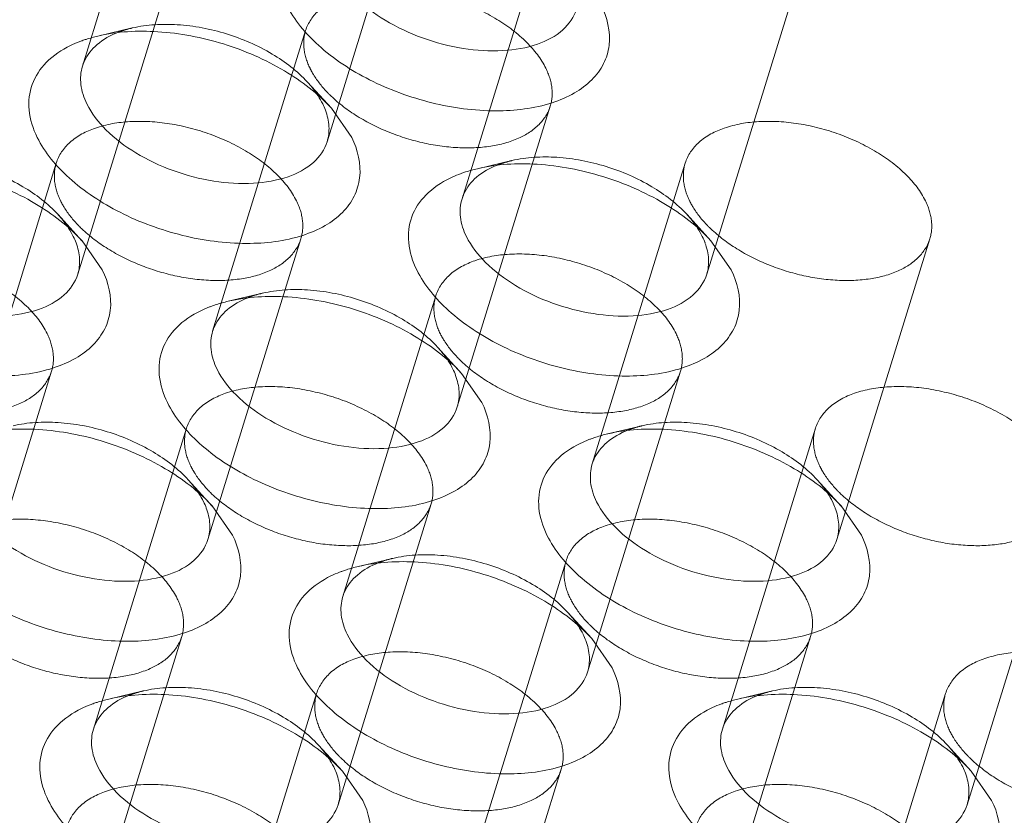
# Model space of a CAD drawing. Header units: millimetres. Extents: x 4497 to 13960, y 12291 to 16372.
# Tile 107 of 217: x 4906 to 4918, y 15311 to 15320. Entities that reach past the tile are written whole.
import ezdxf

# ---------------------------------------------------------------- set-up
doc = ezdxf.new("R2010")
doc.units = ezdxf.units.MM
doc.header["$LTSCALE"] = 0.8
doc.linetypes.add('HIDDEN', pattern=[9.525, 6.35, -3.175])
doc.layers.get('0').update_dxf_attribs({"linetype": 'CONTINUOUS', "lineweight": 0})
doc.layers.add('3', color=5, linetype='HIDDEN', lineweight=0)

msp = doc.modelspace()

# ---------------------------------------------------------------- linework, layer by layer
at = {"lineweight": 15}
for p, q in [((4910.096, 15319.227), (4910.334, 15318.885)), ((4907.175, 15317.673), (4907.412, 15317.331)), ((4914.543, 15317.673), (4914.781, 15317.331)), ((4911.621, 15316.119), (4911.859, 15315.777)), ((4908.7, 15314.565), (4908.938, 15314.223)), ((4916.068, 15314.565), (4916.306, 15314.223)), ((4913.147, 15313.01), (4913.384, 15312.669)), ((4910.225, 15311.456), (4910.463, 15311.115)), ((4917.593, 15311.456), (4917.831, 15311.115))]:
    msp.add_line(p, q, dxfattribs=at)
for centre, radius, start, end in [((4907.651, 15319.574), 0.493, 155.6291, 162.8691), ((4909.268, 15318.92), 0.81, 20.4993, 26.1968), ((4912.098, 15318.02), 0.493, 155.6291, 162.8691), ((4906.346, 15317.366), 0.81, 20.4993, 26.1968), ((4913.715, 15317.366), 0.81, 20.4993, 26.1968), ((4909.176, 15316.466), 0.493, 155.6291, 162.8691), ((4910.793, 15315.812), 0.81, 20.4993, 26.1968), ((4913.623, 15314.912), 0.493, 155.6291, 162.8691), ((4907.872, 15314.258), 0.81, 20.4993, 26.1968), ((4915.24, 15314.258), 0.81, 20.4993, 26.1968), ((4910.701, 15313.358), 0.493, 155.6291, 162.8691), ((4912.319, 15312.703), 0.81, 20.4993, 26.1968), ((4907.78, 15311.804), 0.493, 155.6291, 162.8691), ((4915.148, 15311.804), 0.493, 155.6291, 162.8691), ((4909.397, 15311.149), 0.81, 20.4993, 26.1968), ((4916.765, 15311.149), 0.81, 20.4993, 26.1968)]:
    msp.add_arc(centre, radius, start, end, dxfattribs=at)
for points, knots in [([(4912.968, 15320.388), (4912.939, 15320.296), (4912.811, 15320.113), (4912.493, 15319.951), (4912.088, 15319.884), (4911.629, 15319.913), (4911.161, 15320.035), (4910.73, 15320.237), (4910.38, 15320.499), (4910.208, 15320.718), (4910.153, 15320.831)], [0, 0, 0, 0, 0.087919, 0.191483, 0.315807, 0.456957, 0.606104, 0.752524, 0.886126, 1, 1, 1, 1]), ([(4913.256, 15320.439), (4913.327, 15320.294), (4913.388, 15320.047), (4913.295, 15319.74), (4913.151, 15319.546), (4912.94, 15319.391), (4912.567, 15319.233), (4911.991, 15319.166), (4911.259, 15319.265), (4910.547, 15319.527), (4909.954, 15319.912), (4909.66, 15320.258), (4909.571, 15320.439)], [0, 0, 0, 0, 0.096766, 0.141571, 0.18803, 0.239006, 0.296129, 0.428924, 0.580085, 0.735392, 0.87928, 1, 1, 1, 1]), ([(4907.178, 15320.018), (4907.192, 15320.024), (4907.253, 15320.044), (4907.314, 15320.061), (4907.361, 15320.072)], [0, 0, 0, 0, 0.243879, 1, 1, 1, 1]), ([(4907.202, 15319.778), (4907.235, 15319.852), (4907.35, 15319.994), (4907.507, 15320.08), (4907.594, 15320.114)], [0, 0, 0, 0, 0.464886, 1, 1, 1, 1]), ([(4907.361, 15320.072), (4907.589, 15320.126), (4908.091, 15320.151), (4908.839, 15320.007), (4909.537, 15319.704), (4909.938, 15319.4), (4910.096, 15319.227)], [0, 0, 0, 0, 0.236672, 0.49996, 0.763225, 1, 1, 1, 1]), ([(4906.65, 15318.885), (4906.601, 15318.986), (4906.533, 15319.192), (4906.568, 15319.516), (4906.751, 15319.788), (4906.936, 15319.91), (4907.04, 15319.961)], [0, 0, 0, 0, 0.260072, 0.494273, 0.731806, 1, 1, 1, 1]), ([(4907.04, 15319.961), (4907.073, 15319.977), (4907.119, 15319.997), (4907.166, 15320.014), (4907.178, 15320.018)], [0, 0, 0, 0, 0.744437, 1, 1, 1, 1]), ([(4907.231, 15319.277), (4907.196, 15319.348), (4907.147, 15319.495), (4907.159, 15319.651), (4907.18, 15319.719)], [0, 0, 0, 0, 0.52606, 1, 1, 1, 1]), ([(4910.046, 15318.834), (4910.018, 15318.742), (4909.889, 15318.559), (4909.572, 15318.397), (4909.166, 15318.33), (4908.707, 15318.359), (4908.239, 15318.481), (4907.808, 15318.683), (4907.459, 15318.945), (4907.287, 15319.164), (4907.231, 15319.277)], [0, 0, 0, 0, 0.087919, 0.191483, 0.315807, 0.456957, 0.606104, 0.752524, 0.886126, 1, 1, 1, 1]), ([(4910.026, 15319.203), (4910.049, 15319.142), (4910.078, 15319.019), (4910.064, 15318.892), (4910.046, 15318.834)], [0, 0, 0, 0, 0.519195, 1, 1, 1, 1]), ([(4910.334, 15318.885), (4910.405, 15318.74), (4910.466, 15318.493), (4910.373, 15318.186), (4910.229, 15317.992), (4910.019, 15317.837), (4909.646, 15317.679), (4909.07, 15317.612), (4908.337, 15317.711), (4907.625, 15317.973), (4907.033, 15318.358), (4906.739, 15318.704), (4906.65, 15318.885)], [0, 0, 0, 0, 0.096766, 0.141571, 0.18803, 0.239006, 0.296129, 0.428924, 0.580085, 0.735392, 0.87928, 1, 1, 1, 1]), ([(4904.439, 15318.518), (4904.667, 15318.572), (4905.17, 15318.597), (4905.917, 15318.453), (4906.615, 15318.15), (4907.016, 15317.846), (4907.175, 15317.673)], [0, 0, 0, 0, 0.236672, 0.49996, 0.763225, 1, 1, 1, 1]), ([(4911.649, 15318.224), (4911.682, 15318.298), (4911.796, 15318.44), (4911.954, 15318.526), (4912.041, 15318.56)], [0, 0, 0, 0, 0.464886, 1, 1, 1, 1]), ([(4911.807, 15318.518), (4912.035, 15318.572), (4912.538, 15318.597), (4913.285, 15318.453), (4913.984, 15318.15), (4914.385, 15317.846), (4914.543, 15317.673)], [0, 0, 0, 0, 0.236672, 0.49996, 0.763225, 1, 1, 1, 1]), ([(4911.487, 15318.407), (4911.52, 15318.423), (4911.566, 15318.443), (4911.613, 15318.46), (4911.625, 15318.464)], [0, 0, 0, 0, 0.744437, 1, 1, 1, 1]), ([(4911.625, 15318.464), (4911.639, 15318.47), (4911.699, 15318.49), (4911.761, 15318.507), (4911.807, 15318.518)], [0, 0, 0, 0, 0.243879, 1, 1, 1, 1]), ([(4911.097, 15317.331), (4911.048, 15317.432), (4910.98, 15317.638), (4911.015, 15317.962), (4911.198, 15318.234), (4911.383, 15318.356), (4911.487, 15318.407)], [0, 0, 0, 0, 0.260072, 0.494273, 0.731806, 1, 1, 1, 1]), ([(4911.678, 15317.723), (4911.643, 15317.794), (4911.594, 15317.941), (4911.605, 15318.097), (4911.627, 15318.165)], [0, 0, 0, 0, 0.52606, 1, 1, 1, 1]), ([(4907.125, 15317.28), (4907.096, 15317.188), (4906.968, 15317.005), (4906.65, 15316.843), (4906.245, 15316.776), (4905.786, 15316.805), (4905.317, 15316.927), (4904.886, 15317.129), (4904.537, 15317.391), (4904.365, 15317.61), (4904.31, 15317.723)], [0, 0, 0, 0, 0.087919, 0.191483, 0.315807, 0.456957, 0.606104, 0.752524, 0.886126, 1, 1, 1, 1]), ([(4907.105, 15317.649), (4907.127, 15317.588), (4907.157, 15317.465), (4907.142, 15317.338), (4907.125, 15317.28)], [0, 0, 0, 0, 0.519195, 1, 1, 1, 1]), ([(4914.493, 15317.28), (4914.465, 15317.188), (4914.336, 15317.005), (4914.019, 15316.843), (4913.613, 15316.776), (4913.154, 15316.805), (4912.686, 15316.927), (4912.255, 15317.129), (4911.906, 15317.391), (4911.734, 15317.61), (4911.678, 15317.723)], [0, 0, 0, 0, 0.087919, 0.191483, 0.315807, 0.456957, 0.606104, 0.752524, 0.886126, 1, 1, 1, 1]), ([(4914.473, 15317.649), (4914.496, 15317.588), (4914.525, 15317.465), (4914.511, 15317.338), (4914.493, 15317.28)], [0, 0, 0, 0, 0.519195, 1, 1, 1, 1]), ([(4907.412, 15317.331), (4907.484, 15317.186), (4907.545, 15316.939), (4907.451, 15316.632), (4907.307, 15316.438), (4907.097, 15316.283), (4906.724, 15316.125), (4906.148, 15316.058), (4905.416, 15316.157), (4904.703, 15316.418), (4904.111, 15316.804), (4903.817, 15317.15), (4903.728, 15317.331)], [0, 0, 0, 0, 0.096766, 0.141571, 0.18803, 0.239006, 0.296129, 0.428924, 0.580085, 0.735392, 0.87928, 1, 1, 1, 1]), ([(4914.781, 15317.331), (4914.852, 15317.186), (4914.913, 15316.939), (4914.82, 15316.632), (4914.676, 15316.438), (4914.466, 15316.283), (4914.093, 15316.125), (4913.516, 15316.058), (4912.784, 15316.157), (4912.072, 15316.418), (4911.479, 15316.804), (4911.185, 15317.15), (4911.097, 15317.331)], [0, 0, 0, 0, 0.096766, 0.141571, 0.18803, 0.239006, 0.296129, 0.428924, 0.580085, 0.735392, 0.87928, 1, 1, 1, 1]), ([(4908.703, 15316.91), (4908.718, 15316.916), (4908.778, 15316.936), (4908.839, 15316.953), (4908.886, 15316.964)], [0, 0, 0, 0, 0.243879, 1, 1, 1, 1]), ([(4908.727, 15316.67), (4908.761, 15316.744), (4908.875, 15316.886), (4909.032, 15316.972), (4909.12, 15317.006)], [0, 0, 0, 0, 0.464886, 1, 1, 1, 1]), ([(4908.886, 15316.964), (4909.114, 15317.018), (4909.616, 15317.043), (4910.364, 15316.899), (4911.062, 15316.596), (4911.463, 15316.292), (4911.621, 15316.119)], [0, 0, 0, 0, 0.236672, 0.49996, 0.763225, 1, 1, 1, 1]), ([(4908.175, 15315.777), (4908.126, 15315.877), (4908.058, 15316.084), (4908.094, 15316.408), (4908.276, 15316.68), (4908.461, 15316.802), (4908.565, 15316.853)], [0, 0, 0, 0, 0.260072, 0.494273, 0.731806, 1, 1, 1, 1]), ([(4908.565, 15316.853), (4908.598, 15316.869), (4908.644, 15316.889), (4908.691, 15316.906), (4908.703, 15316.91)], [0, 0, 0, 0, 0.744437, 1, 1, 1, 1]), ([(4908.757, 15316.169), (4908.722, 15316.24), (4908.673, 15316.387), (4908.684, 15316.543), (4908.705, 15316.611)], [0, 0, 0, 0, 0.52606, 1, 1, 1, 1]), ([(4911.571, 15315.726), (4911.543, 15315.634), (4911.415, 15315.451), (4911.097, 15315.289), (4910.692, 15315.222), (4910.232, 15315.251), (4909.764, 15315.373), (4909.333, 15315.575), (4908.984, 15315.837), (4908.812, 15316.056), (4908.757, 15316.169)], [0, 0, 0, 0, 0.087919, 0.191483, 0.315807, 0.456957, 0.606104, 0.752524, 0.886126, 1, 1, 1, 1]), ([(4911.552, 15316.095), (4911.574, 15316.034), (4911.603, 15315.911), (4911.589, 15315.784), (4911.571, 15315.726)], [0, 0, 0, 0, 0.519195, 1, 1, 1, 1]), ([(4911.859, 15315.777), (4911.93, 15315.632), (4911.991, 15315.384), (4911.898, 15315.078), (4911.754, 15314.884), (4911.544, 15314.729), (4911.171, 15314.571), (4910.595, 15314.504), (4909.863, 15314.603), (4909.15, 15314.864), (4908.558, 15315.25), (4908.264, 15315.596), (4908.175, 15315.777)], [0, 0, 0, 0, 0.096766, 0.141571, 0.18803, 0.239006, 0.296129, 0.428924, 0.580085, 0.735392, 0.87928, 1, 1, 1, 1]), ([(4905.964, 15315.41), (4906.192, 15315.464), (4906.695, 15315.489), (4907.442, 15315.345), (4908.141, 15315.042), (4908.542, 15314.738), (4908.7, 15314.565)], [0, 0, 0, 0, 0.236672, 0.49996, 0.763225, 1, 1, 1, 1]), ([(4913.174, 15315.116), (4913.208, 15315.19), (4913.322, 15315.332), (4913.479, 15315.418), (4913.566, 15315.452)], [0, 0, 0, 0, 0.464886, 1, 1, 1, 1]), ([(4913.333, 15315.41), (4913.561, 15315.464), (4914.063, 15315.489), (4914.811, 15315.345), (4915.509, 15315.042), (4915.91, 15314.738), (4916.068, 15314.565)], [0, 0, 0, 0, 0.236672, 0.49996, 0.763225, 1, 1, 1, 1]), ([(4913.012, 15315.299), (4913.045, 15315.315), (4913.091, 15315.335), (4913.138, 15315.352), (4913.15, 15315.356)], [0, 0, 0, 0, 0.744437, 1, 1, 1, 1]), ([(4913.15, 15315.356), (4913.165, 15315.362), (4913.225, 15315.382), (4913.286, 15315.399), (4913.333, 15315.41)], [0, 0, 0, 0, 0.243879, 1, 1, 1, 1]), ([(4912.622, 15314.223), (4912.573, 15314.323), (4912.505, 15314.53), (4912.541, 15314.854), (4912.723, 15315.126), (4912.908, 15315.248), (4913.012, 15315.299)], [0, 0, 0, 0, 0.260072, 0.494273, 0.731806, 1, 1, 1, 1]), ([(4913.203, 15314.615), (4913.168, 15314.686), (4913.119, 15314.833), (4913.131, 15314.989), (4913.152, 15315.057)], [0, 0, 0, 0, 0.52606, 1, 1, 1, 1]), ([(4908.65, 15314.172), (4908.621, 15314.08), (4908.493, 15313.897), (4908.175, 15313.735), (4907.77, 15313.668), (4907.311, 15313.697), (4906.843, 15313.819), (4906.412, 15314.021), (4906.062, 15314.283), (4905.89, 15314.502), (4905.835, 15314.615)], [0, 0, 0, 0, 0.087919, 0.191483, 0.315807, 0.456957, 0.606104, 0.752524, 0.886126, 1, 1, 1, 1]), ([(4908.63, 15314.541), (4908.653, 15314.48), (4908.682, 15314.357), (4908.667, 15314.23), (4908.65, 15314.172)], [0, 0, 0, 0, 0.519195, 1, 1, 1, 1]), ([(4916.018, 15314.172), (4915.99, 15314.08), (4915.861, 15313.897), (4915.544, 15313.735), (4915.138, 15313.668), (4914.679, 15313.697), (4914.211, 15313.819), (4913.78, 15314.021), (4913.431, 15314.283), (4913.259, 15314.502), (4913.203, 15314.615)], [0, 0, 0, 0, 0.087919, 0.191483, 0.315807, 0.456957, 0.606104, 0.752524, 0.886126, 1, 1, 1, 1]), ([(4915.999, 15314.541), (4916.021, 15314.48), (4916.05, 15314.357), (4916.036, 15314.23), (4916.018, 15314.172)], [0, 0, 0, 0, 0.519195, 1, 1, 1, 1]), ([(4908.938, 15314.223), (4909.009, 15314.078), (4909.07, 15313.83), (4908.976, 15313.524), (4908.832, 15313.33), (4908.622, 15313.175), (4908.249, 15313.017), (4907.673, 15312.95), (4906.941, 15313.049), (4906.229, 15313.31), (4905.636, 15313.696), (4905.342, 15314.042), (4905.253, 15314.223)], [0, 0, 0, 0, 0.096766, 0.141571, 0.18803, 0.239006, 0.296129, 0.428924, 0.580085, 0.735392, 0.87928, 1, 1, 1, 1]), ([(4916.306, 15314.223), (4916.377, 15314.078), (4916.438, 15313.83), (4916.345, 15313.524), (4916.201, 15313.33), (4915.991, 15313.175), (4915.618, 15313.017), (4915.042, 15312.95), (4914.309, 15313.049), (4913.597, 15313.31), (4913.005, 15313.696), (4912.711, 15314.042), (4912.622, 15314.223)], [0, 0, 0, 0, 0.096766, 0.141571, 0.18803, 0.239006, 0.296129, 0.428924, 0.580085, 0.735392, 0.87928, 1, 1, 1, 1]), ([(4910.228, 15313.802), (4910.243, 15313.808), (4910.303, 15313.828), (4910.364, 15313.845), (4910.411, 15313.856)], [0, 0, 0, 0, 0.243879, 1, 1, 1, 1]), ([(4910.252, 15313.562), (4910.286, 15313.636), (4910.4, 15313.778), (4910.557, 15313.864), (4910.645, 15313.898)], [0, 0, 0, 0, 0.464886, 1, 1, 1, 1]), ([(4910.411, 15313.856), (4910.639, 15313.909), (4911.142, 15313.935), (4911.889, 15313.791), (4912.587, 15313.488), (4912.988, 15313.183), (4913.147, 15313.01)], [0, 0, 0, 0, 0.236672, 0.49996, 0.763225, 1, 1, 1, 1]), ([(4909.7, 15312.669), (4909.651, 15312.769), (4909.583, 15312.976), (4909.619, 15313.3), (4909.801, 15313.572), (4909.987, 15313.694), (4910.09, 15313.745)], [0, 0, 0, 0, 0.260072, 0.494273, 0.731806, 1, 1, 1, 1]), ([(4910.09, 15313.745), (4910.124, 15313.761), (4910.17, 15313.781), (4910.216, 15313.798), (4910.228, 15313.802)], [0, 0, 0, 0, 0.744437, 1, 1, 1, 1]), ([(4910.282, 15313.061), (4910.247, 15313.132), (4910.198, 15313.279), (4910.209, 15313.435), (4910.23, 15313.503)], [0, 0, 0, 0, 0.52606, 1, 1, 1, 1]), ([(4913.097, 15312.618), (4913.068, 15312.526), (4912.94, 15312.343), (4912.622, 15312.181), (4912.217, 15312.114), (4911.758, 15312.143), (4911.289, 15312.265), (4910.858, 15312.467), (4910.509, 15312.729), (4910.337, 15312.948), (4910.282, 15313.061)], [0, 0, 0, 0, 0.087919, 0.191483, 0.315807, 0.456957, 0.606104, 0.752524, 0.886126, 1, 1, 1, 1]), ([(4913.077, 15312.987), (4913.1, 15312.926), (4913.129, 15312.803), (4913.114, 15312.676), (4913.097, 15312.618)], [0, 0, 0, 0, 0.519195, 1, 1, 1, 1]), ([(4913.384, 15312.669), (4913.456, 15312.524), (4913.517, 15312.276), (4913.423, 15311.97), (4913.279, 15311.776), (4913.069, 15311.621), (4912.696, 15311.463), (4912.12, 15311.396), (4911.388, 15311.495), (4910.676, 15311.756), (4910.083, 15312.142), (4909.789, 15312.488), (4909.7, 15312.669)], [0, 0, 0, 0, 0.096766, 0.141571, 0.18803, 0.239006, 0.296129, 0.428924, 0.580085, 0.735392, 0.87928, 1, 1, 1, 1]), ([(4907.331, 15312.008), (4907.364, 15312.082), (4907.478, 15312.224), (4907.636, 15312.31), (4907.723, 15312.344)], [0, 0, 0, 0, 0.464886, 1, 1, 1, 1]), ([(4907.489, 15312.302), (4907.717, 15312.355), (4908.22, 15312.381), (4908.967, 15312.237), (4909.666, 15311.934), (4910.067, 15311.629), (4910.225, 15311.456)], [0, 0, 0, 0, 0.236672, 0.49996, 0.763225, 1, 1, 1, 1]), ([(4914.699, 15312.008), (4914.733, 15312.082), (4914.847, 15312.224), (4915.004, 15312.31), (4915.092, 15312.344)], [0, 0, 0, 0, 0.464886, 1, 1, 1, 1]), ([(4914.858, 15312.302), (4915.086, 15312.355), (4915.588, 15312.381), (4916.336, 15312.237), (4917.034, 15311.934), (4917.435, 15311.629), (4917.593, 15311.456)], [0, 0, 0, 0, 0.236672, 0.49996, 0.763225, 1, 1, 1, 1]), ([(4907.169, 15312.19), (4907.202, 15312.207), (4907.248, 15312.227), (4907.295, 15312.244), (4907.307, 15312.248)], [0, 0, 0, 0, 0.744437, 1, 1, 1, 1]), ([(4907.307, 15312.248), (4907.321, 15312.254), (4907.381, 15312.274), (4907.443, 15312.291), (4907.489, 15312.302)], [0, 0, 0, 0, 0.243879, 1, 1, 1, 1]), ([(4914.537, 15312.19), (4914.57, 15312.207), (4914.616, 15312.227), (4914.663, 15312.244), (4914.675, 15312.248)], [0, 0, 0, 0, 0.744437, 1, 1, 1, 1]), ([(4914.675, 15312.248), (4914.69, 15312.254), (4914.75, 15312.274), (4914.811, 15312.291), (4914.858, 15312.302)], [0, 0, 0, 0, 0.243879, 1, 1, 1, 1]), ([(4906.779, 15311.115), (4906.729, 15311.215), (4906.662, 15311.422), (4906.697, 15311.745), (4906.88, 15312.018), (4907.065, 15312.14), (4907.169, 15312.19)], [0, 0, 0, 0, 0.260072, 0.494273, 0.731806, 1, 1, 1, 1]), ([(4914.147, 15311.115), (4914.098, 15311.215), (4914.03, 15311.422), (4914.066, 15311.745), (4914.248, 15312.018), (4914.433, 15312.14), (4914.537, 15312.19)], [0, 0, 0, 0, 0.260072, 0.494273, 0.731806, 1, 1, 1, 1]), ([(4907.36, 15311.507), (4907.325, 15311.578), (4907.276, 15311.725), (4907.287, 15311.881), (4907.309, 15311.949)], [0, 0, 0, 0, 0.52606, 1, 1, 1, 1]), ([(4914.729, 15311.507), (4914.694, 15311.578), (4914.645, 15311.725), (4914.656, 15311.881), (4914.677, 15311.949)], [0, 0, 0, 0, 0.52606, 1, 1, 1, 1]), ([(4910.175, 15311.064), (4910.146, 15310.972), (4910.018, 15310.789), (4909.7, 15310.627), (4909.295, 15310.56), (4908.836, 15310.589), (4908.368, 15310.711), (4907.937, 15310.913), (4907.587, 15311.175), (4907.415, 15311.394), (4907.36, 15311.507)], [0, 0, 0, 0, 0.087919, 0.191483, 0.315807, 0.456957, 0.606104, 0.752524, 0.886126, 1, 1, 1, 1]), ([(4910.155, 15311.433), (4910.178, 15311.372), (4910.207, 15311.249), (4910.193, 15311.122), (4910.175, 15311.064)], [0, 0, 0, 0, 0.519195, 1, 1, 1, 1]), ([(4917.543, 15311.064), (4917.515, 15310.972), (4917.387, 15310.789), (4917.069, 15310.627), (4916.664, 15310.56), (4916.204, 15310.589), (4915.736, 15310.711), (4915.305, 15310.913), (4914.956, 15311.175), (4914.784, 15311.394), (4914.729, 15311.507)], [0, 0, 0, 0, 0.087919, 0.191483, 0.315807, 0.456957, 0.606104, 0.752524, 0.886126, 1, 1, 1, 1]), ([(4917.524, 15311.433), (4917.546, 15311.372), (4917.575, 15311.249), (4917.561, 15311.122), (4917.543, 15311.064)], [0, 0, 0, 0, 0.519195, 1, 1, 1, 1]), ([(4910.463, 15311.115), (4910.534, 15310.97), (4910.595, 15310.722), (4910.502, 15310.416), (4910.358, 15310.222), (4910.148, 15310.067), (4909.775, 15309.909), (4909.198, 15309.842), (4908.466, 15309.941), (4907.754, 15310.202), (4907.161, 15310.588), (4906.867, 15310.934), (4906.779, 15311.115)], [0, 0, 0, 0, 0.096766, 0.141571, 0.18803, 0.239006, 0.296129, 0.428924, 0.580085, 0.735392, 0.87928, 1, 1, 1, 1]), ([(4917.831, 15311.115), (4917.903, 15310.97), (4917.964, 15310.722), (4917.87, 15310.416), (4917.726, 15310.222), (4917.516, 15310.067), (4917.143, 15309.909), (4916.567, 15309.842), (4915.835, 15309.941), (4915.122, 15310.202), (4914.53, 15310.588), (4914.236, 15310.934), (4914.147, 15311.115)], [0, 0, 0, 0, 0.096766, 0.141571, 0.18803, 0.239006, 0.296129, 0.428924, 0.580085, 0.735392, 0.87928, 1, 1, 1, 1])]:
    msp.add_open_spline(points, degree=3, knots=knots, dxfattribs=at)
for points in [[(4909.94, 15319.373), (4909.96, 15319.342), (4909.978, 15319.31), (4909.995, 15319.277)], [(4907.018, 15317.819), (4907.038, 15317.788), (4907.057, 15317.756), (4907.073, 15317.723)], [(4914.387, 15317.819), (4914.407, 15317.788), (4914.425, 15317.756), (4914.441, 15317.723)], [(4911.465, 15316.265), (4911.485, 15316.234), (4911.504, 15316.202), (4911.52, 15316.169)], [(4908.544, 15314.711), (4908.564, 15314.68), (4908.582, 15314.648), (4908.598, 15314.615)], [(4915.912, 15314.711), (4915.932, 15314.68), (4915.95, 15314.648), (4915.967, 15314.615)], [(4912.99, 15313.157), (4913.01, 15313.126), (4913.029, 15313.094), (4913.045, 15313.061)], [(4910.069, 15311.603), (4910.089, 15311.572), (4910.107, 15311.54), (4910.123, 15311.507)], [(4917.437, 15311.603), (4917.457, 15311.572), (4917.476, 15311.54), (4917.492, 15311.507)]]:
    msp.add_open_spline(points, degree=3, dxfattribs=at)
at = {"layer": '3'}
for p, q in [((4908.269, 15323.245), (4907.18, 15319.72)), ((4911.135, 15322.359), (4910.046, 15318.834)), ((4912.716, 15321.691), (4911.627, 15318.166)), ((4908.214, 15320.805), (4907.124, 15317.28)), ((4915.582, 15320.805), (4914.493, 15317.28)), ((4907.764, 15320.167), (4907.36, 15320.072)), ((4909.794, 15320.137), (4908.705, 15316.612)), ((4909.816, 15319.533), (4910.096, 15319.227)), ((4912.661, 15319.251), (4911.571, 15315.726)), ((4906.873, 15318.583), (4905.783, 15315.058)), ((4912.211, 15318.613), (4911.807, 15318.518)), ((4914.241, 15318.583), (4913.152, 15315.058)), ((4906.894, 15317.979), (4907.174, 15317.673)), ((4914.263, 15317.979), (4914.543, 15317.673)), ((4909.739, 15317.697), (4908.65, 15314.172)), ((4917.107, 15317.697), (4916.018, 15314.172)), ((4909.289, 15317.059), (4908.886, 15316.964)), ((4911.32, 15317.029), (4910.23, 15313.504)), ((4911.341, 15316.425), (4911.621, 15316.119)), ((4906.817, 15316.143), (4905.728, 15312.618)), ((4914.186, 15316.143), (4913.097, 15312.618)), ((4908.398, 15315.475), (4907.309, 15311.95)), ((4913.736, 15315.505), (4913.332, 15315.41)), ((4915.766, 15315.475), (4914.677, 15311.95)), ((4908.419, 15314.871), (4908.699, 15314.564)), ((4915.788, 15314.871), (4916.068, 15314.564)), ((4911.264, 15314.589), (4910.175, 15311.064)), ((4918.633, 15314.589), (4917.543, 15311.064)), ((4910.815, 15313.951), (4910.411, 15313.856)), ((4912.845, 15313.921), (4911.755, 15310.396)), ((4912.866, 15313.317), (4913.146, 15313.01)), ((4908.343, 15313.035), (4907.253, 15309.51)), ((4915.711, 15313.035), (4914.622, 15309.51)), ((4907.893, 15312.397), (4907.489, 15312.302)), ((4909.923, 15312.367), (4908.834, 15308.842)), ((4915.262, 15312.397), (4914.858, 15312.302)), ((4917.292, 15312.367), (4916.202, 15308.842)), ((4909.945, 15311.763), (4910.225, 15311.456)), ((4917.313, 15311.763), (4917.593, 15311.456)), ((4912.789, 15311.481), (4911.7, 15307.956))]:
    msp.add_line(p, q, dxfattribs=at)
for centre, radius, start, end in [((4908.001, 15319.085), 1.107, 109.7141, 111.5324), ((4911.118, 15320.439), 1.483, 224.1795, 225.385), ((4912.447, 15317.531), 1.107, 109.7141, 111.5324), ((4908.197, 15318.885), 1.483, 224.1795, 225.385), ((4915.565, 15318.885), 1.483, 224.1795, 225.385), ((4909.526, 15315.977), 1.107, 109.7141, 111.5324), ((4912.644, 15317.331), 1.483, 224.1795, 225.385), ((4913.973, 15314.423), 1.107, 109.7141, 111.5324), ((4909.722, 15315.777), 1.483, 224.1795, 225.385), ((4917.09, 15315.777), 1.483, 224.1795, 225.385), ((4911.051, 15312.869), 1.107, 109.7141, 111.5324), ((4914.169, 15314.223), 1.483, 224.1795, 225.385), ((4908.129, 15311.315), 1.107, 109.7141, 111.5324), ((4915.498, 15311.315), 1.107, 109.7141, 111.5324), ((4911.247, 15312.669), 1.483, 224.1795, 225.385), ((4918.616, 15312.669), 1.483, 224.1795, 225.385)]:
    msp.add_arc(centre, radius, start, end, dxfattribs=at)
for points, knots in [([(4912.609, 15319.694), (4912.554, 15319.807), (4912.382, 15320.026), (4912.032, 15320.288), (4911.602, 15320.49), (4911.134, 15320.612), (4910.675, 15320.641), (4910.269, 15320.574), (4909.952, 15320.412), (4909.823, 15320.229), (4909.794, 15320.137)], [0, 0, 0, 0, 0.113912, 0.247462, 0.393862, 0.542998, 0.684156, 0.808494, 0.912079, 1, 1, 1, 1]), ([(4907.627, 15320.127), (4907.638, 15320.131), (4907.683, 15320.146), (4907.729, 15320.159), (4907.765, 15320.167)], [0, 0, 0, 0, 0.243856, 1, 1, 1, 1]), ([(4907.765, 15320.167), (4907.936, 15320.207), (4908.313, 15320.226), (4908.873, 15320.118), (4909.397, 15319.891), (4909.697, 15319.663), (4909.816, 15319.533)], [0, 0, 0, 0, 0.236707, 0.500021, 0.763374, 1, 1, 1, 1]), ([(4909.794, 15320.137), (4909.773, 15320.068), (4909.762, 15319.912), (4909.811, 15319.765), (4909.846, 15319.694)], [0, 0, 0, 0, 0.474243, 1, 1, 1, 1]), ([(4909.846, 15319.694), (4909.858, 15319.669), (4909.916, 15319.565), (4909.991, 15319.471), (4910.055, 15319.406)], [0, 0, 0, 0, 0.233339, 1, 1, 1, 1]), ([(4912.661, 15319.251), (4912.682, 15319.319), (4912.693, 15319.476), (4912.644, 15319.622), (4912.609, 15319.694)], [0, 0, 0, 0, 0.474243, 1, 1, 1, 1]), ([(4909.816, 15319.533), (4909.828, 15319.52), (4909.872, 15319.47), (4909.913, 15319.415), (4909.94, 15319.373)], [0, 0, 0, 0, 0.259024, 1, 1, 1, 1]), ([(4910.077, 15319.384), (4910.168, 15319.294), (4910.381, 15319.13), (4910.749, 15318.942), (4911.154, 15318.813), (4911.564, 15318.753), (4911.949, 15318.766), (4912.28, 15318.853), (4912.534, 15319.012), (4912.636, 15319.171), (4912.661, 15319.251)], [0, 0, 0, 0, 0.131245, 0.274361, 0.421982, 0.565965, 0.698798, 0.81512, 0.913714, 1, 1, 1, 1]), ([(4909.687, 15318.14), (4909.632, 15318.253), (4909.46, 15318.472), (4909.111, 15318.734), (4908.68, 15318.936), (4908.212, 15319.058), (4907.753, 15319.087), (4907.348, 15319.02), (4907.03, 15318.858), (4906.901, 15318.675), (4906.873, 15318.583)], [0, 0, 0, 0, 0.113912, 0.247462, 0.393862, 0.542998, 0.684156, 0.808494, 0.912079, 1, 1, 1, 1]), ([(4917.056, 15318.14), (4917.001, 15318.253), (4916.829, 15318.472), (4916.479, 15318.734), (4916.049, 15318.936), (4915.581, 15319.058), (4915.121, 15319.087), (4914.716, 15319.02), (4914.398, 15318.858), (4914.27, 15318.675), (4914.241, 15318.583)], [0, 0, 0, 0, 0.113912, 0.247462, 0.393862, 0.542998, 0.684156, 0.808494, 0.912079, 1, 1, 1, 1]), ([(4904.843, 15318.613), (4905.014, 15318.653), (4905.391, 15318.672), (4905.952, 15318.564), (4906.475, 15318.337), (4906.776, 15318.109), (4906.894, 15317.979)], [0, 0, 0, 0, 0.236707, 0.500021, 0.763374, 1, 1, 1, 1]), ([(4906.873, 15318.583), (4906.852, 15318.514), (4906.84, 15318.358), (4906.889, 15318.211), (4906.924, 15318.14)], [0, 0, 0, 0, 0.474243, 1, 1, 1, 1]), ([(4912.074, 15318.573), (4912.085, 15318.577), (4912.13, 15318.592), (4912.176, 15318.605), (4912.211, 15318.613)], [0, 0, 0, 0, 0.243856, 1, 1, 1, 1]), ([(4912.211, 15318.613), (4912.383, 15318.653), (4912.759, 15318.672), (4913.32, 15318.564), (4913.843, 15318.337), (4914.144, 15318.109), (4914.263, 15317.979)], [0, 0, 0, 0, 0.236707, 0.500021, 0.763374, 1, 1, 1, 1]), ([(4914.241, 15318.583), (4914.22, 15318.514), (4914.209, 15318.358), (4914.258, 15318.211), (4914.293, 15318.14)], [0, 0, 0, 0, 0.474243, 1, 1, 1, 1]), ([(4906.924, 15318.14), (4906.936, 15318.115), (4906.994, 15318.011), (4907.07, 15317.917), (4907.133, 15317.852)], [0, 0, 0, 0, 0.233339, 1, 1, 1, 1]), ([(4909.739, 15317.697), (4909.76, 15317.765), (4909.772, 15317.922), (4909.723, 15318.068), (4909.687, 15318.14)], [0, 0, 0, 0, 0.474243, 1, 1, 1, 1]), ([(4914.293, 15318.14), (4914.305, 15318.115), (4914.363, 15318.011), (4914.438, 15317.917), (4914.502, 15317.852)], [0, 0, 0, 0, 0.233339, 1, 1, 1, 1]), ([(4917.107, 15317.697), (4917.129, 15317.765), (4917.14, 15317.922), (4917.091, 15318.068), (4917.056, 15318.14)], [0, 0, 0, 0, 0.474243, 1, 1, 1, 1]), ([(4906.894, 15317.979), (4906.906, 15317.966), (4906.951, 15317.916), (4906.991, 15317.861), (4907.018, 15317.819)], [0, 0, 0, 0, 0.259024, 1, 1, 1, 1]), ([(4914.263, 15317.979), (4914.275, 15317.966), (4914.319, 15317.916), (4914.36, 15317.861), (4914.387, 15317.819)], [0, 0, 0, 0, 0.259024, 1, 1, 1, 1]), ([(4907.155, 15317.83), (4907.246, 15317.74), (4907.46, 15317.576), (4907.827, 15317.388), (4908.232, 15317.259), (4908.643, 15317.199), (4909.028, 15317.212), (4909.359, 15317.299), (4909.613, 15317.458), (4909.714, 15317.617), (4909.739, 15317.697)], [0, 0, 0, 0, 0.131245, 0.274361, 0.421982, 0.565965, 0.698798, 0.81512, 0.913714, 1, 1, 1, 1]), ([(4914.524, 15317.83), (4914.615, 15317.74), (4914.828, 15317.576), (4915.196, 15317.388), (4915.601, 15317.259), (4916.011, 15317.199), (4916.396, 15317.212), (4916.727, 15317.299), (4916.981, 15317.458), (4917.083, 15317.617), (4917.107, 15317.697)], [0, 0, 0, 0, 0.131245, 0.274361, 0.421982, 0.565965, 0.698798, 0.81512, 0.913714, 1, 1, 1, 1]), ([(4906.766, 15316.586), (4906.711, 15316.699), (4906.539, 15316.918), (4906.189, 15317.18), (4905.759, 15317.382), (4905.29, 15317.504), (4904.831, 15317.533), (4904.426, 15317.466), (4904.108, 15317.304), (4903.98, 15317.121), (4903.951, 15317.029)], [0, 0, 0, 0, 0.113912, 0.247462, 0.393862, 0.542998, 0.684156, 0.808494, 0.912079, 1, 1, 1, 1]), ([(4914.134, 15316.586), (4914.079, 15316.699), (4913.907, 15316.918), (4913.558, 15317.18), (4913.127, 15317.382), (4912.659, 15317.504), (4912.2, 15317.533), (4911.794, 15317.466), (4911.477, 15317.304), (4911.348, 15317.121), (4911.32, 15317.029)], [0, 0, 0, 0, 0.113912, 0.247462, 0.393862, 0.542998, 0.684156, 0.808494, 0.912079, 1, 1, 1, 1]), ([(4909.152, 15317.019), (4909.163, 15317.023), (4909.209, 15317.038), (4909.255, 15317.051), (4909.29, 15317.059)], [0, 0, 0, 0, 0.243856, 1, 1, 1, 1]), ([(4909.29, 15317.059), (4909.461, 15317.099), (4909.838, 15317.118), (4910.398, 15317.01), (4910.922, 15316.783), (4911.223, 15316.555), (4911.341, 15316.425)], [0, 0, 0, 0, 0.236707, 0.500021, 0.763374, 1, 1, 1, 1]), ([(4911.32, 15317.029), (4911.298, 15316.96), (4911.287, 15316.804), (4911.336, 15316.657), (4911.371, 15316.586)], [0, 0, 0, 0, 0.474243, 1, 1, 1, 1]), ([(4906.817, 15316.143), (4906.839, 15316.211), (4906.85, 15316.368), (4906.801, 15316.514), (4906.766, 15316.586)], [0, 0, 0, 0, 0.474243, 1, 1, 1, 1]), ([(4911.371, 15316.586), (4911.383, 15316.561), (4911.441, 15316.457), (4911.517, 15316.363), (4911.58, 15316.298)], [0, 0, 0, 0, 0.233339, 1, 1, 1, 1]), ([(4914.186, 15316.143), (4914.207, 15316.211), (4914.218, 15316.368), (4914.169, 15316.514), (4914.134, 15316.586)], [0, 0, 0, 0, 0.474243, 1, 1, 1, 1]), ([(4911.341, 15316.425), (4911.353, 15316.412), (4911.398, 15316.362), (4911.438, 15316.307), (4911.465, 15316.265)], [0, 0, 0, 0, 0.259024, 1, 1, 1, 1]), ([(4904.234, 15316.276), (4904.325, 15316.186), (4904.538, 15316.022), (4904.905, 15315.834), (4905.31, 15315.705), (4905.721, 15315.645), (4906.106, 15315.658), (4906.437, 15315.745), (4906.691, 15315.904), (4906.792, 15316.063), (4906.817, 15316.143)], [0, 0, 0, 0, 0.131245, 0.274361, 0.421982, 0.565965, 0.698798, 0.81512, 0.913714, 1, 1, 1, 1]), ([(4911.602, 15316.276), (4911.693, 15316.186), (4911.907, 15316.022), (4912.274, 15315.834), (4912.679, 15315.705), (4913.09, 15315.645), (4913.475, 15315.658), (4913.805, 15315.745), (4914.06, 15315.904), (4914.161, 15316.063), (4914.186, 15316.143)], [0, 0, 0, 0, 0.131245, 0.274361, 0.421982, 0.565965, 0.698798, 0.81512, 0.913714, 1, 1, 1, 1]), ([(4911.213, 15315.032), (4911.157, 15315.144), (4910.986, 15315.364), (4910.636, 15315.626), (4910.205, 15315.828), (4909.737, 15315.95), (4909.278, 15315.979), (4908.873, 15315.912), (4908.555, 15315.75), (4908.427, 15315.567), (4908.398, 15315.475)], [0, 0, 0, 0, 0.113912, 0.247462, 0.393862, 0.542998, 0.684156, 0.808494, 0.912079, 1, 1, 1, 1]), ([(4918.581, 15315.032), (4918.526, 15315.144), (4918.354, 15315.364), (4918.004, 15315.626), (4917.574, 15315.828), (4917.106, 15315.95), (4916.647, 15315.979), (4916.241, 15315.912), (4915.924, 15315.75), (4915.795, 15315.567), (4915.766, 15315.475)], [0, 0, 0, 0, 0.113912, 0.247462, 0.393862, 0.542998, 0.684156, 0.808494, 0.912079, 1, 1, 1, 1]), ([(4906.368, 15315.505), (4906.539, 15315.545), (4906.916, 15315.564), (4907.477, 15315.456), (4908, 15315.229), (4908.301, 15315.001), (4908.42, 15314.871)], [0, 0, 0, 0, 0.236707, 0.500021, 0.763374, 1, 1, 1, 1]), ([(4913.737, 15315.505), (4913.908, 15315.545), (4914.285, 15315.564), (4914.845, 15315.456), (4915.369, 15315.229), (4915.67, 15315.001), (4915.788, 15314.871)], [0, 0, 0, 0, 0.236707, 0.500021, 0.763374, 1, 1, 1, 1]), ([(4908.398, 15315.475), (4908.377, 15315.406), (4908.365, 15315.25), (4908.414, 15315.103), (4908.449, 15315.032)], [0, 0, 0, 0, 0.474243, 1, 1, 1, 1]), ([(4913.599, 15315.465), (4913.61, 15315.469), (4913.655, 15315.484), (4913.702, 15315.497), (4913.737, 15315.505)], [0, 0, 0, 0, 0.243856, 1, 1, 1, 1]), ([(4915.766, 15315.475), (4915.745, 15315.406), (4915.734, 15315.25), (4915.783, 15315.103), (4915.818, 15315.032)], [0, 0, 0, 0, 0.474243, 1, 1, 1, 1]), ([(4908.449, 15315.032), (4908.462, 15315.007), (4908.519, 15314.903), (4908.595, 15314.809), (4908.658, 15314.744)], [0, 0, 0, 0, 0.233339, 1, 1, 1, 1]), ([(4911.264, 15314.589), (4911.285, 15314.657), (4911.297, 15314.814), (4911.248, 15314.96), (4911.213, 15315.032)], [0, 0, 0, 0, 0.474243, 1, 1, 1, 1]), ([(4915.818, 15315.032), (4915.83, 15315.007), (4915.888, 15314.903), (4915.963, 15314.809), (4916.027, 15314.744)], [0, 0, 0, 0, 0.233339, 1, 1, 1, 1]), ([(4908.42, 15314.871), (4908.431, 15314.858), (4908.476, 15314.807), (4908.516, 15314.753), (4908.544, 15314.711)], [0, 0, 0, 0, 0.259024, 1, 1, 1, 1]), ([(4915.788, 15314.871), (4915.8, 15314.858), (4915.844, 15314.807), (4915.885, 15314.753), (4915.912, 15314.711)], [0, 0, 0, 0, 0.259024, 1, 1, 1, 1]), ([(4908.68, 15314.722), (4908.771, 15314.632), (4908.985, 15314.468), (4909.352, 15314.28), (4909.757, 15314.151), (4910.168, 15314.091), (4910.553, 15314.104), (4910.884, 15314.191), (4911.138, 15314.35), (4911.239, 15314.509), (4911.264, 15314.589)], [0, 0, 0, 0, 0.131245, 0.274361, 0.421982, 0.565965, 0.698798, 0.81512, 0.913714, 1, 1, 1, 1]), ([(4916.049, 15314.722), (4916.14, 15314.632), (4916.353, 15314.468), (4916.721, 15314.28), (4917.126, 15314.151), (4917.537, 15314.091), (4917.921, 15314.104), (4918.252, 15314.191), (4918.506, 15314.35), (4918.608, 15314.509), (4918.633, 15314.589)], [0, 0, 0, 0, 0.131245, 0.274361, 0.421982, 0.565965, 0.698798, 0.81512, 0.913714, 1, 1, 1, 1]), ([(4908.291, 15313.478), (4908.236, 15313.59), (4908.064, 15313.81), (4907.714, 15314.072), (4907.284, 15314.274), (4906.816, 15314.396), (4906.356, 15314.425), (4905.951, 15314.357), (4905.634, 15314.196), (4905.505, 15314.013), (4905.476, 15313.921)], [0, 0, 0, 0, 0.113912, 0.247462, 0.393862, 0.542998, 0.684156, 0.808494, 0.912079, 1, 1, 1, 1]), ([(4915.66, 15313.478), (4915.604, 15313.59), (4915.433, 15313.81), (4915.083, 15314.072), (4914.652, 15314.274), (4914.184, 15314.396), (4913.725, 15314.425), (4913.32, 15314.357), (4913.002, 15314.196), (4912.873, 15314.013), (4912.845, 15313.921)], [0, 0, 0, 0, 0.113912, 0.247462, 0.393862, 0.542998, 0.684156, 0.808494, 0.912079, 1, 1, 1, 1]), ([(4910.678, 15313.911), (4910.689, 15313.915), (4910.734, 15313.93), (4910.78, 15313.943), (4910.815, 15313.951)], [0, 0, 0, 0, 0.243856, 1, 1, 1, 1]), ([(4910.815, 15313.951), (4910.986, 15313.991), (4911.363, 15314.01), (4911.924, 15313.902), (4912.447, 15313.675), (4912.748, 15313.447), (4912.866, 15313.317)], [0, 0, 0, 0, 0.236707, 0.500021, 0.763374, 1, 1, 1, 1]), ([(4912.845, 15313.921), (4912.824, 15313.852), (4912.812, 15313.696), (4912.861, 15313.549), (4912.896, 15313.478)], [0, 0, 0, 0, 0.474243, 1, 1, 1, 1]), ([(4908.343, 15313.035), (4908.364, 15313.103), (4908.375, 15313.26), (4908.326, 15313.406), (4908.291, 15313.478)], [0, 0, 0, 0, 0.474243, 1, 1, 1, 1]), ([(4912.896, 15313.478), (4912.909, 15313.453), (4912.966, 15313.349), (4913.042, 15313.255), (4913.105, 15313.19)], [0, 0, 0, 0, 0.233339, 1, 1, 1, 1]), ([(4915.711, 15313.035), (4915.732, 15313.103), (4915.744, 15313.26), (4915.695, 15313.406), (4915.66, 15313.478)], [0, 0, 0, 0, 0.474243, 1, 1, 1, 1]), ([(4912.866, 15313.317), (4912.878, 15313.304), (4912.923, 15313.253), (4912.963, 15313.199), (4912.99, 15313.157)], [0, 0, 0, 0, 0.259024, 1, 1, 1, 1]), ([(4905.759, 15313.168), (4905.85, 15313.078), (4906.063, 15312.913), (4906.431, 15312.726), (4906.836, 15312.597), (4907.246, 15312.537), (4907.631, 15312.55), (4907.962, 15312.637), (4908.216, 15312.796), (4908.318, 15312.955), (4908.343, 15313.035)], [0, 0, 0, 0, 0.131245, 0.274361, 0.421982, 0.565965, 0.698798, 0.81512, 0.913714, 1, 1, 1, 1]), ([(4913.127, 15313.168), (4913.218, 15313.078), (4913.432, 15312.913), (4913.799, 15312.726), (4914.204, 15312.597), (4914.615, 15312.537), (4915, 15312.55), (4915.331, 15312.637), (4915.585, 15312.796), (4915.686, 15312.955), (4915.711, 15313.035)], [0, 0, 0, 0, 0.131245, 0.274361, 0.421982, 0.565965, 0.698798, 0.81512, 0.913714, 1, 1, 1, 1]), ([(4912.738, 15311.924), (4912.683, 15312.036), (4912.511, 15312.256), (4912.161, 15312.518), (4911.731, 15312.72), (4911.262, 15312.841), (4910.803, 15312.871), (4910.398, 15312.803), (4910.08, 15312.642), (4909.952, 15312.459), (4909.923, 15312.367)], [0, 0, 0, 0, 0.113912, 0.247462, 0.393862, 0.542998, 0.684156, 0.808494, 0.912079, 1, 1, 1, 1]), ([(4920.106, 15311.924), (4920.051, 15312.036), (4919.879, 15312.256), (4919.53, 15312.518), (4919.099, 15312.72), (4918.631, 15312.841), (4918.172, 15312.871), (4917.767, 15312.803), (4917.449, 15312.642), (4917.32, 15312.459), (4917.292, 15312.367)], [0, 0, 0, 0, 0.113912, 0.247462, 0.393862, 0.542998, 0.684156, 0.808494, 0.912079, 1, 1, 1, 1]), ([(4907.893, 15312.397), (4908.064, 15312.437), (4908.441, 15312.456), (4909.002, 15312.348), (4909.525, 15312.121), (4909.826, 15311.893), (4909.945, 15311.763)], [0, 0, 0, 0, 0.236707, 0.500021, 0.763374, 1, 1, 1, 1]), ([(4915.262, 15312.397), (4915.433, 15312.437), (4915.81, 15312.456), (4916.37, 15312.348), (4916.894, 15312.121), (4917.195, 15311.893), (4917.313, 15311.763)], [0, 0, 0, 0, 0.236707, 0.500021, 0.763374, 1, 1, 1, 1]), ([(4907.756, 15312.357), (4907.767, 15312.361), (4907.812, 15312.376), (4907.858, 15312.389), (4907.893, 15312.397)], [0, 0, 0, 0, 0.243856, 1, 1, 1, 1]), ([(4909.923, 15312.367), (4909.902, 15312.298), (4909.891, 15312.142), (4909.94, 15311.995), (4909.975, 15311.924)], [0, 0, 0, 0, 0.474243, 1, 1, 1, 1]), ([(4915.124, 15312.357), (4915.135, 15312.361), (4915.181, 15312.376), (4915.227, 15312.389), (4915.262, 15312.397)], [0, 0, 0, 0, 0.243856, 1, 1, 1, 1]), ([(4917.292, 15312.367), (4917.27, 15312.298), (4917.259, 15312.142), (4917.308, 15311.995), (4917.343, 15311.924)], [0, 0, 0, 0, 0.474243, 1, 1, 1, 1]), ([(4909.975, 15311.924), (4909.987, 15311.899), (4910.045, 15311.795), (4910.12, 15311.701), (4910.184, 15311.636)], [0, 0, 0, 0, 0.233339, 1, 1, 1, 1]), ([(4912.789, 15311.481), (4912.811, 15311.549), (4912.822, 15311.706), (4912.773, 15311.852), (4912.738, 15311.924)], [0, 0, 0, 0, 0.474243, 1, 1, 1, 1]), ([(4917.343, 15311.924), (4917.355, 15311.899), (4917.413, 15311.795), (4917.489, 15311.701), (4917.552, 15311.636)], [0, 0, 0, 0, 0.233339, 1, 1, 1, 1]), ([(4909.945, 15311.763), (4909.957, 15311.75), (4910.001, 15311.699), (4910.042, 15311.645), (4910.069, 15311.603)], [0, 0, 0, 0, 0.259024, 1, 1, 1, 1]), ([(4917.313, 15311.763), (4917.325, 15311.75), (4917.37, 15311.699), (4917.41, 15311.645), (4917.437, 15311.603)], [0, 0, 0, 0, 0.259024, 1, 1, 1, 1]), ([(4910.206, 15311.614), (4910.297, 15311.524), (4910.51, 15311.359), (4910.877, 15311.172), (4911.283, 15311.043), (4911.693, 15310.983), (4912.078, 15310.996), (4912.409, 15311.083), (4912.663, 15311.242), (4912.765, 15311.401), (4912.789, 15311.481)], [0, 0, 0, 0, 0.131245, 0.274361, 0.421982, 0.565965, 0.698798, 0.81512, 0.913714, 1, 1, 1, 1]), ([(4917.574, 15311.614), (4917.665, 15311.524), (4917.879, 15311.359), (4918.246, 15311.172), (4918.651, 15311.043), (4919.062, 15310.983), (4919.447, 15310.996), (4919.777, 15311.083), (4920.032, 15311.242), (4920.133, 15311.401), (4920.158, 15311.481)], [0, 0, 0, 0, 0.131245, 0.274361, 0.421982, 0.565965, 0.698798, 0.81512, 0.913714, 1, 1, 1, 1]), ([(4909.816, 15310.37), (4909.761, 15310.482), (4909.589, 15310.702), (4909.24, 15310.963), (4908.809, 15311.166), (4908.341, 15311.287), (4907.882, 15311.317), (4907.476, 15311.249), (4907.159, 15311.088), (4907.03, 15310.905), (4907.002, 15310.813)], [0, 0, 0, 0, 0.113912, 0.247462, 0.393862, 0.542998, 0.684156, 0.808494, 0.912079, 1, 1, 1, 1]), ([(4917.185, 15310.37), (4917.129, 15310.482), (4916.958, 15310.702), (4916.608, 15310.963), (4916.177, 15311.166), (4915.709, 15311.287), (4915.25, 15311.317), (4914.845, 15311.249), (4914.527, 15311.088), (4914.399, 15310.905), (4914.37, 15310.813)], [0, 0, 0, 0, 0.113912, 0.247462, 0.393862, 0.542998, 0.684156, 0.808494, 0.912079, 1, 1, 1, 1])]:
    msp.add_open_spline(points, degree=3, knots=knots, dxfattribs=at)

doc.saveas('drawing.dxf')
